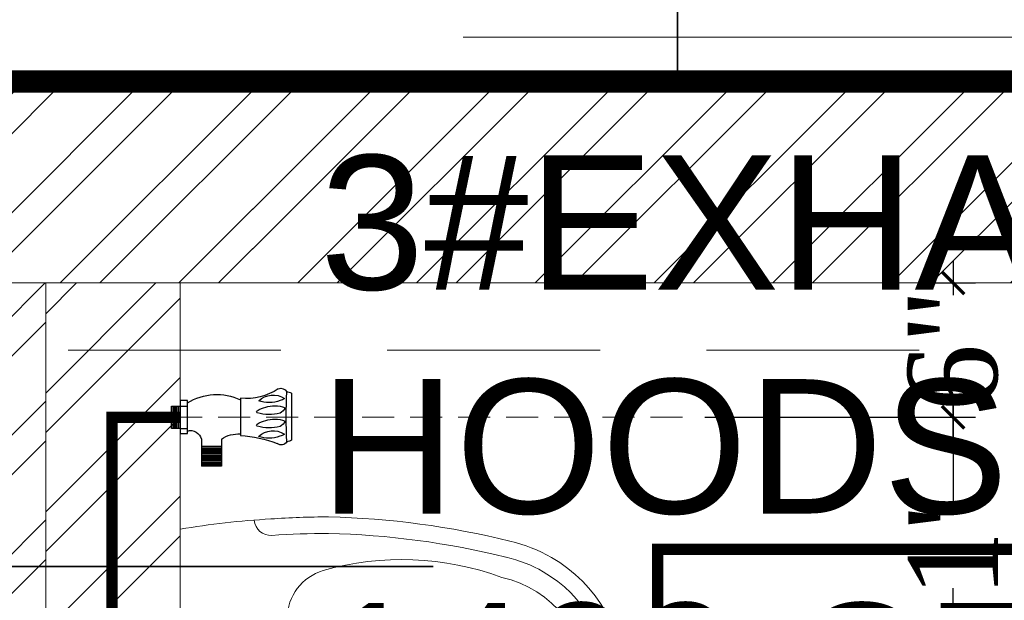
# Model space of a CAD drawing. Header units: inches. Extents: x 105152 to 158499, y 12149 to 30915.
# Tile 198 of 256: x 126756 to 126800, y 21579 to 21605. Entities that reach past the tile are written whole.
import ezdxf

# ---------------------------------------------------------------- set-up
doc = ezdxf.new("R2010")
doc.units = ezdxf.units.IN
doc.header["$MEASUREMENT"] = 0
doc.header["$PDMODE"] = 34
doc.linetypes.add('DASHED2', pattern=[0.375, 0.25, -0.125])
doc.linetypes.add('HIDDEN', pattern=[0.375, 0.25, -0.125])
for name, color, linetype, lineweight in [('AR - PLAN', 251, 'Continuous', 5), ('BEAM', 173, 'Continuous', 5), ('CENTER', 46, 'DASHED2', 9), ('DRAINAGE ', 7, 'Continuous', 9), ('FLOOR RAISE', 4, 'Continuous', 5), ('HVAC SERVICE', 1, 'Continuous', 35), ('HVAC TEXT PP', 104, 'Continuous', 20), ('PD_BRICK WALL_115', 134, 'Continuous', 30), ('PD_FIXTURE', 21, 'Continuous', 25), ('PD_HATCH', 45, 'Continuous', 9), ('PL. FICTURE', 4, 'Continuous', 25), ('PP-Domestic  Cold Water Supply', 5, 'Continuous', 25), ('PP-TEXT', 7, 'Continuous', 40), ('RO WATER ', 15, 'Continuous', 15), ('WATER SUPPLY ', 7, 'Continuous', 9)]:
    doc.layers.add(name, color=color, linetype=linetype, lineweight=lineweight)
doc.layers.add('PP--DIM', color=7, linetype='Continuous')
doc.styles.get("Standard").update_dxf_attribs({"font": 'arial.ttf', "height": 6})
doc.styles.add('TIMES NEW ROMAN', font='times.ttf')
doc.dimstyles.new('ISO-10', dxfattribs={"dimtxt": 6, "dimasz": 0.5, "dimexe": 1.25, "dimexo": 0.625, "dimtad": 1, "dimtoh": 1, "dimdec": 1, "dimlunit": 4, "dimtxsty": 'Standard', "dimblk": 'ARCHTICK', "dimcen": 2.5, "dimclrt": 3, "dimadec": 0, "dimazin": 0, "dimtfac": 1, "dimtdec": 1, "dimtmove": 1, "dimatfit": 3, "dimfxl": 1, "dimarcsym": 0})
doc.dimstyles.new('PP-DIM', dxfattribs={"dimtxt": 4, "dimasz": 1, "dimexe": 1, "dimexo": 1, "dimgap": 0.09, "dimtad": 0, "dimdec": 0, "dimzin": 0, "dimdsep": 46, "dimlunit": 4, "dimtxsty": 'TIMES NEW ROMAN', "dimblk": 'ARCHTICK', "dimcen": 0.09, "dimdle": 1, "dimclrd": 256, "dimclre": 256, "dimclrt": 256, "dimadec": 0, "dimazin": 0, "dimtfac": 1, "dimtdec": 4, "dimtofl": 0, "dimtmove": 1, "dimatfit": 3, "dimfxl": 1, "dimtolj": 1, "dimtzin": 0, "dimlwd": -1, "dimlwe": -1, "dimarcsym": 0})

# ---------------------------------------------------------------- blocks, each defined once
blk = doc.blocks.new('_ArchTick')
at = {"color": 0, "linetype": 'ByBlock', "const_width": 0.15}
blk.add_lwpolyline([(-0.5, -0.5), (0.5, 0.5)], dxfattribs=at)
blk = doc.blocks.new('ANGLE VALVE1-PP')
at = {"layer": 'CENTER', "ltscale": 5}
blk.add_line((0, 19.941), (0, 0.001), dxfattribs=at)
at = {"layer": 'PL. FICTURE'}
for p, q in [((0.942, 4.685), (-0.887, 4.686)), ((0.749, 2.688), (-0.715, 2.689)), ((-0.849, 1.947), (-1.911, 1.947)), ((-1.911, 1.947), (-1.911, 1.162)), ((-1.856, 1.947), (-1.856, 1.162)), ((-1.801, 1.947), (-1.801, 1.162)), ((-1.746, 1.947), (-1.746, 1.162)), ((-1.692, 1.947), (-1.692, 1.162)), ((-1.637, 1.947), (-1.637, 1.162)), ((-1.582, 1.947), (-1.582, 1.162)), ((-1.527, 1.947), (-1.527, 1.162)), ((-1.473, 1.947), (-1.473, 1.162)), ((-1.418, 1.947), (-1.418, 1.162)), ((-1.363, 1.947), (-1.363, 1.162)), ((-1.308, 1.947), (-1.308, 1.162)), ((-1.253, 1.947), (-1.253, 1.162)), ((-1.199, 1.947), (-1.199, 1.162)), ((-1.145, 1.947), (-1.145, 1.162)), ((-0.85, 1.162), (-1.911, 1.162)), ((-0.632, 0.617), (0.661, 0.617)), ((-0.632, 0.33), (-0.632, 0.617)), ((-0.437, 0.331), (-0.437, 0.617)), ((0.437, 0.33), (0.438, 0.616)), ((0.661, 0.617), (0.661, 0.33)), ((0.661, 0.33), (-0.632, 0.33)), ((-0.437, 0.331), (-0.437, 0.001)), ((-0.437, 0.275), (0.437, 0.275)), ((-0.437, 0.22), (0.437, 0.22)), ((-0.437, 0.166), (0.437, 0.166)), ((-0.437, 0.111), (0.437, 0.111)), ((-0.437, 0.056), (0.437, 0.056)), ((-0.437, 0.001), (0.437, 0.001)), ((0, 0.001), (0, 0.33)), ((0.437, 0.001), (0.437, 0.33))]:
    blk.add_line(p, q, dxfattribs=at)
for centre, radius, start, end in [((-0.464, 4.413), 0.504, 147.1624, 170.0789), ((1.618, 4.785), 0.684, 188.4516, 204.808), ((-0.815, 4.281), 0.263, 123.5384, 216.0533), ((0.037, 21.74), 17.268, 266.6913, 273.1887), ((-1.356, 3.958), 0.833, 317.2334, 32.3378), ((-0.4, 4.17), 0.344, 137.3015, 170.6653), ((1.219, 3.801), 1.63, 164.6565, 196.3906), ((-0.028, 4.096), 0.353, 110.2975, 157.3492), ((-1.083, 4.025), 1.016, 0.5091, 23.3313), ((1.739, 3.801), 1.63, 164.6565, 196.3906), ((0.493, 4.096), 0.353, 110.2975, 157.3492), ((-0.563, 4.025), 1.016, 0.5091, 23.3313), ((1.79, 3.807), 1.213, 159.5193, 199.7037), ((0.037, 3.964), 0.833, 317.2334, 32.3378), ((0.993, 4.176), 0.344, 137.3015, 170.6653), ((0.851, 4.258), 0.281, 340.0867, 58.5665), ((-5.191, 2.471), 4.481, 2.7872, 21.6775), ((0.397, 3.802), 1.213, 159.5193, 199.7037), ((-1.443, 4.049), 1.376, 329.002, 359.3727), ((-0.922, 4.049), 1.376, 329.002, 359.3727), ((2.893, 2.939), 2.159, 145.4641, 186.6805), ((-0.305, 3.357), 0.0444, 202.3068, 337.6932), ((0.216, 3.357), 0.0444, 202.3068, 337.6932), ((-1.829, 2.608), 1.182, 326.0106, 3.9414), ((-1.3, 1.762), 2.19, 328.4203, 25.0044), ((-0.951, 0.74), 0.434, 343.4815, 76.4871)]:
    blk.add_arc(centre, radius, start, end, dxfattribs=at)
blk = doc.blocks.new('*D740')
at = {"layer": 'Defpoints', "color": 0}
for p in [(236.18, 316.716), (226.093, 310.716), (238.18, 310.716)]:
    blk.add_point(p, dxfattribs=at)
at = {"layer": 'PP--DIM', "ltscale": 12}
for p, q in [((238.18, 317.716), (238.18, 316.165)), ((237.18, 316.716), (239.18, 316.716)), ((238.18, 309.716), (238.18, 311.267)), ((227.093, 310.716), (239.18, 310.716))]:
    blk.add_line(p, q, dxfattribs=at)
at = {"layer": 'PP--DIM'}
for p, rotation in [((238.18, 316.716), 90), ((238.18, 310.716), 270)]:
    blk.add_blockref('_ArchTick', p, dxfattribs=dict(at, rotation=rotation))
at = {"layer": 'PP--DIM', "insert": (238.18, 313.716), "char_height": 4, "attachment_point": 5, "rotation": 90, "style": 'TIMES NEW ROMAN'}
blk.add_mtext('\\A1;6"', dxfattribs=at)
blk = doc.blocks.new('*D741')
at = {"layer": 'Defpoints', "color": 0}
for p in [(226.093, 310.716), (216.927, 298.716), (238.18, 298.716)]:
    blk.add_point(p, dxfattribs=at)
at = {"layer": 'PP--DIM', "ltscale": 12}
for p, q in [((238.18, 311.716), (238.18, 306.343)), ((227.093, 310.716), (239.18, 310.716)), ((238.18, 297.716), (238.18, 303.089)), ((217.927, 298.716), (239.18, 298.716))]:
    blk.add_line(p, q, dxfattribs=at)
at = {"layer": 'PP--DIM'}
for p, rotation in [((238.18, 310.716), 90), ((238.18, 298.716), 270)]:
    blk.add_blockref('_ArchTick', p, dxfattribs=dict(at, rotation=rotation))
at = {"layer": 'PP--DIM', "insert": (238.18, 304.716), "char_height": 4, "attachment_point": 5, "rotation": 90, "style": 'TIMES NEW ROMAN'}
blk.add_mtext("\\A1;1'", dxfattribs=at)
blk = doc.blocks.new('DRAINAGE')
at = {"layer": 'FLOOR RAISE', "const_width": 1}
blk.add_lwpolyline([(279.768, 645.092), (1025.268, 645.092), (1025.268, 488.592), (1007.268, 488.592), (1007.268, 485.592), (731.268, 485.592), (731.268, 383.592), (642.768, 383.592), (494.268, 383.592), (494.268, 317.092), (278.268, 317.092), (278.268, 335.092), (279.768, 335.092), (279.768, 645.092)], dxfattribs=at)
blk = doc.blocks.new('A$C24556D30')
at = {"color": 251, "lineweight": 5}
for p, q in [((170, 400), (170, 20)), ((300, 210), (300, 292.2)), ((300, 210), (300, 127.8))]:
    blk.add_line(p, q, dxfattribs=at)
for points in [[(279.9, 412.5, 0.02753), (170, 400, 0.02753)], [(569.7, 385.6, 0.054905), (350, 415, 0.054905)], [(564.9, 366.1, 0.054905), (349.5, 395, 0.054905)], [(300, 210), (300, 290, 0.704392)], [(300, 210), (300, 130, -0.704392)], [(564.9, 53.9, -0.054905), (349.5, 25, -0.054905)], [(569.7, 34.4, -0.054905), (350, 5, -0.054905)], [(170, 20, 0.02753), (279.9, 7.5, 0.02753)]]:
    blk.add_lwpolyline(points, format="xyb", dxfattribs=at)
for centre, radius, start, end in [((279.9, 412.5), 20, 184.5905, 273.8823), ((350, -585), 1000, 90, 94.0204), ((350, -585), 980, 90, 94.0204), ((530, 210), 180, 60, 77.2425), ((439, 15.2), 348.1, 69.701, 105.9249), ((530, 210), 160, 60, 77.2425), ((530, 210), 180, 0, 60), ((360, 292.2), 60, 105.9249, 180), ((530, 210), 160, 0, 60), ((530, 210), 135, 0, 77.2425), ((530, 210), 135, 282.7575, 0), ((530, 210), 160, 300, 0), ((530, 210), 180, 300, 0), ((360, 127.8), 60, 180, 254.0751), ((439, 404.8), 348.1, 254.0751, 290.299), ((530, 210), 160, 282.7575, 300), ((530, 210), 180, 282.7575, 300), ((279.9, 7.5), 20, 86.1177, 175.4095), ((350, 1005), 980, 265.9796, 270), ((350, 1005), 1000, 265.9796, 270)]:
    blk.add_arc(centre, radius, start, end, dxfattribs=at)
blk = doc.blocks.new('FIRST FLOOR PLAN 0')
at = {"layer": 'PD_HATCH', "lineweight": 5}
h = blk.add_hatch(dxfattribs=at)
h.set_pattern_fill('ANSI32', color=251, scale=10)
h.set_pattern_definition([(45, (-1110.15, -834.2493), (-2.65165, 2.65165), []), (45, (-1108.3824, -834.2493), (-2.65165, 2.65165), [])])
h.paths.add_polyline_path([(-1107, -791.5), (-1116, -791.5), (-1116, -873), (-1107, -873)])
h.paths.add_polyline_path([(-745.5, -939), (-915, -939), (-915, -948), (-745.5, -948)])
h.paths.add_polyline_path([(-561, -939), (-730.5, -939), (-730.5, -948), (-561, -948)])
h.paths.add_polyline_path([(-1107, -75), (-1116, -75), (-1116, -156.5), (-1107, -156.5)])
h.paths.add_polyline_path([(-1107, -171.5), (-1116, -171.5), (-1116, -311.5), (-1107, -311.5)])
h.paths.add_polyline_path([(-1107, -326.5), (-1116, -326.5), (-1116, -466.5), (-1107, -466.5)])
h.paths.add_polyline_path([(-1107, -481.5), (-1116, -481.5), (-1116, -621.5), (-1107, -621.5)])
h.paths.add_polyline_path([(-1107, -636.5), (-1116, -636.5), (-1116, -776.5), (-1107, -776.5)])
h.paths.add_polyline_path([(-15, 0), (-181.5, 0), (-181.5, -9), (-15, -9)])
h.paths.add_polyline_path([(-196.5, 0), (-361.5, 0), (-361.5, -9), (-196.5, -9)])
h.paths.add_polyline_path([(-376.5, 0), (-546, 0), (-546, -9), (-376.5, -9)])
h.paths.add_polyline_path([(-561, 0), (-730.5, 0), (-730.5, -9), (-561, -9)])
h.paths.add_polyline_path([(-930, 0), (-1041, 0), (-1041, -9), (-930, -9)])
h.paths.add_polyline_path([(-1056, 0), (-1116, 0), (-1116, -60), (-1107, -60), (-1107, -9), (-1056, -9)])
h.paths.add_polyline_path([(-1107, -888), (-1116, -888), (-1116, -948), (-1056, -948), (-1056, -939), (-1107, -939)])
h.paths.add_polyline_path([(-930, -939), (-1041, -939), (-1041, -948), (-930, -948)])
h.paths.add_polyline_path([(-521.25, -939), (-546, -939), (-546, -948), (-521.25, -948)])
h.paths.add_polyline_path([(-376.5, -939), (-401.25, -939), (-401.25, -948), (-376.5, -948)])
h.paths.add_polyline_path([(-339, -939), (-361.5, -939), (-361.5, -948), (-339, -948)])
h.paths.add_polyline_path([(-196.5, -939), (-219, -939), (-219, -948), (-196.5, -948)])
h.paths.add_polyline_path([(-159, -939), (-181.5, -939), (-181.5, -948), (-159, -948)])
h.paths.add_polyline_path([(-15, -939), (-39, -939), (-39, -948), (-15, -948)])
h.paths.add_polyline_path([(0, -930), (-9, -930)])
h.paths.add_polyline_path([(0, -791.5), (-9, -791.5), (-9, -930), (0, -930)])
h.paths.add_polyline_path([(0, -636.5), (-9, -636.5), (-9, -776.5), (0, -776.5)])
h.paths.add_polyline_path([(0, -326.5), (-9, -326.5), (-9, -621.5), (0, -621.5)])
h.paths.add_polyline_path([(0, -18), (-9, -18), (-9, -156.5), (0, -156.5)])
h.paths.add_polyline_path([(-18, -159.5), (-123, -159.5), (-123, -168.5), (-18, -168.5)])
h.paths.add_polyline_path([(-123, -171.5), (-132, -171.5), (-132, -249.5), (-123, -249.5)])
h.paths.add_polyline_path([(-132, -159.5), (-204, -159.5), (-204, -168.5), (-132, -168.5)])
h.paths.add_polyline_path([(-204, -171.5), (-213, -171.5), (-213, -249.5), (-204, -249.5)])
h.paths.add_polyline_path([(-213, -159.5), (-294, -159.5), (-294, -261.5), (-267, -261.5), (-267, -252.5), (-285, -252.5), (-285, -168.5), (-213, -168.5)])
h.paths.add_polyline_path([(-213, -252.5), (-231, -252.5), (-231, -261.5), (-213, -261.5)], flags=17)
h.paths.add_polyline_path([(-186, -252.5), (-204, -252.5), (-204, -261.5), (-186, -261.5)])
h.paths.add_polyline_path([(-132, -252.5), (-150, -252.5), (-150, -261.5), (-132, -261.5)])
h.paths.add_polyline_path([(-123, -261.5), (-132, -261.5), (-132, -324.5), (-123, -324.5)])
h.paths.add_polyline_path([(0, -310.5), (-9, -310.5), (-9, -311.5), (0, -311.5)])
h.paths.add_polyline_path([(0, -171.5), (-9, -171.5), (-9, -190.5), (0, -190.5)])
h.paths.add_polyline_path([(-878.25, -9), (-878.25, 0), (-915, 0), (-915, -9)])
h.paths.add_polyline_path([(-782.25, 0), (-782.25, -9), (-745.5, -9), (-745.5, 0)])
h = blk.add_hatch(dxfattribs=at)
h.set_pattern_fill('ANSI32', color=251, scale=10)
h.set_pattern_definition([(45, (-550.7706, -242.3818), (-2.65165, 2.65165), []), (45, (-549.0028, -242.3818), (-2.65165, 2.65165), [])])
h.paths.add_polyline_path([(-540, -240.3), (-583.25, -240.3), (-583.25, -244.8), (-540, -244.8)])
h.paths.add_polyline_path([(-625.25, -240.3), (-668.5, -240.3), (-668.5, -244.8), (-625.25, -244.8)], flags=17)
h.paths.add_polyline_path([(-540, -323.5), (-540, -328), (-378, -328), (-378, -323.5), (-531, -323.5), (-531, -234), (-471, -234), (-471, -258), (-466.5, -258), (-466.5, -234), (-387, -234), (-387, -262), (-382.5, -262), (-382.5, -103), (-378, -103), (-378, -98.5), (-387, -98.5), (-387, -225), (-531, -225), (-531, -9), (-540, -9)])
h.paths.add_polyline_path([(-595.5, -332.937), (-591, -332.937), (-591, -328), (-582, -328), (-582, -323.5), (-668.5, -323.5), (-668.5, -168), (-745.5, -168), (-745.5, -172.5), (-673, -172.5), (-673, -323.5), (-729, -323.5), (-729, -328), (-595.5, -328)])
h = blk.add_hatch(dxfattribs=at)
h.set_pattern_fill('ANSI32', color=251, scale=10)
h.set_pattern_definition([(45, (26013.4692, 17879.387), (-2.65165043, 2.65165043), []), (45, (26015.237, 17879.387), (-2.65165043, 2.65165043), [])])
h.paths.add_polyline_path([(-525, -9), (-531, -9), (-531, -45), (-525, -45)])
h.paths.add_polyline_path([(-525, -45), (-531, -45), (-531, -81), (-525, -81)])
h.paths.add_polyline_path([(-531, -81), (-531, -117), (-525, -117), (-525, -81)])
h.paths.add_polyline_path([(-525, -117), (-531, -117), (-531, -153), (-525, -153)])
h.paths.add_polyline_path([(-525, -153), (-531, -153), (-531, -189), (-525, -189)])
h.paths.add_polyline_path([(-525, -189), (-531, -189), (-531, -225), (-525, -225)])
h.paths.add_polyline_path([(-246, -9), (-255, -9), (-255, -98.5), (-259.5, -98.5), (-259.5, -103), (-255, -103), (-255, -113), (-246, -113)])
h.paths.add_polyline_path([(-327, -9), (-331.5, -9), (-331.5, -98.5), (-336, -98.5), (-336, -103), (-301.5, -103), (-301.5, -98.5), (-327, -98.5)])
h.paths.add_polyline_path([(-331.5, -27), (-334.5, -27), (-334.5, -31.5), (-331.5, -31.5)], flags=17)
h.paths.add_polyline_path([(-358.5, -27), (-361.5, -27), (-361.5, -18), (-366, -18), (-366, -27), (-376.5, -27), (-376.5, -31.5), (-358.5, -31.5)])
h.paths.add_polyline_path([(-412.5, -9), (-417, -9), (-417, -25), (-417, -31.5), (-412.5, -31.5), (-412.5, -27)])
h.paths.add_polyline_path([(-121.5, -9), (-126, -9), (-126, -27), (-121.5, -27)])
at = {"layer": 'PD_BRICK WALL_115', "color": 251, "lineweight": 5}
for p, q in [((0, 0), (-782.25, 0)), ((-376.5, -9), (-546, -9)), ((-525, -225), (-525, -9))]:
    blk.add_line(p, q, dxfattribs=at)
blk.add_lwpolyline([(-378, -323.5), (-531, -323.5), (-531, -234), (-471, -234), (-471, -258), (-466.5, -258), (-466.5, -234), (-387, -234), (-387, -262), (-382.5, -262), (-382.5, -103), (-378, -103), (-378, -98.5), (-387, -98.5), (-387, -225), (-531, -225), (-531, -9), (-540, -9), (-540, -323.5), (-540, -323.5)], dxfattribs=at)
at = {"layer": 'PD_FIXTURE', "color": 251, "lineweight": 5, "ltscale": 12}
blk.add_arc((-471, -43), 24, 90, 180, dxfattribs=at)
at = {"layer": 'PD_FIXTURE', "color": 251, "ltscale": 12, "xscale": -0.03684210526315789, "yscale": 0.03684210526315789, "zscale": 0.03684210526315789, "rotation": 180}
blk.add_blockref('A$C24556D30', (-531.263, -19.263), dxfattribs=at)
blk = doc.blocks.new('columns2')
at = {"layer": 'PD_HATCH', "color": 173, "linetype": 'HIDDEN', "lineweight": 5, "ltscale": 38}
for p, q in [((739.5, 60), (570, 60)), ((738, 48), (570, 48))]:
    blk.add_line(p, q, dxfattribs=at)
blk = doc.blocks.new('HVAC SERVICE')
at = {"color": 8}
blk.add_lwpolyline([(238.32, 0), (613.205, 0), (613.205, 97.516), (238.32, 97.516)], close=True, dxfattribs=at)
at = {"layer": 'HVAC TEXT PP', "insert": (597.245, -3.294), "char_height": 6, "attachment_point": 1, "bg_fill": 2}
blk.add_mtext_dynamic_manual_height_columns('\\pxql;3#EXHAUST AIR \\PHOODS\\P1400 CFM EACH', width=135.31116, gutter_width=50, heights=[-27.14], dxfattribs=at)
at = {"layer": 'HVAC TEXT PP'}
blk.add_leader([(531.778, -21.659, 5.229), (602.302, -21.659, 5.229)], dimstyle='ISO-10', override={"dimasz": 6, "dimtad": 0}, dxfattribs=at)
blk = doc.blocks.new('WATER SUPPLY')
at = {"layer": 'PP-Domestic  Cold Water Supply', "const_width": 0.5}
blk.add_lwpolyline([(200.62, 290.292), (200.62, 310.716), (203.664, 310.716)], dxfattribs=at)
at = {"layer": 'RO WATER ', "const_width": 0.5}
blk.add_lwpolyline([(370.427, 304.822), (224.99, 304.822), (224.99, 100.821)], dxfattribs=at)
at = {"layer": 'PL. FICTURE', "xscale": -1.143695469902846, "yscale": 1.143695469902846, "zscale": 1.143695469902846, "rotation": 269.9999999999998}
blk.add_blockref('ANGLE VALVE1-PP', (203.287, 310.716), dxfattribs=at)
at = {"layer": 'PP--DIM', "ltscale": 12}
for base, p1, p2, picture, middle in [((238.18, 310.716), (236.18, 316.716), (226.093, 310.716), '*D740', (238.18, 313.716)), ((238.18, 298.716), (226.093, 310.716), (216.927, 298.716), '*D741', (238.18, 304.716))]:
    dim = blk.add_linear_dim(base=base, p1=p1, p2=p2, angle=90, dimstyle='PP-DIM', override={"dimblk": 'ArchTick'}, dxfattribs=at)
    dim.commit()
    dim.dimension.update_dxf_attribs({"geometry": picture, "text_midpoint": middle})
at = {"layer": 'PP-TEXT', "lineweight": 70, "ltscale": 12}
blk.add_leader([(266.55, 300.896), (266.55, 327.686), (216.301, 327.686)], dimstyle='PP-DIM', override={"dimtxt": 8.5, "dimasz": 5, "dimtad": 0, "dimdec": 1, "dimcen": 0, "dimtfac": 12, "dimtdec": 1, "dimfxl": 7, "dimfxlon": 1, "dimlwd": 18, "dimarcsym": 1}, dxfattribs=at)

msp = doc.modelspace()

# ---------------------------------------------------------------- block references
at = {"layer": 'HVAC SERVICE'}
msp.add_blockref('HVAC SERVICE', (126172.161, 21602.498), dxfattribs=at)

# ---------------------------------------------------------------- next in the draw order: block references
at = {"layer": 'WATER SUPPLY '}
msp.add_blockref('WATER SUPPLY', (126559.497, 21276.782), dxfattribs=at)

# ---------------------------------------------------------------- next in the draw order: block references
at = {"layer": 'DRAINAGE '}
msp.add_blockref('DRAINAGE', (126262.893, 20957.406), dxfattribs=at)

# ---------------------------------------------------------------- next in the draw order: block references
at = {"layer": 'AR - PLAN', "color": 251}
msp.add_blockref('FIRST FLOOR PLAN 0', (127288.161, 21602.498), dxfattribs=at)

# ---------------------------------------------------------------- next in the draw order: block references
at = {"layer": 'BEAM'}
msp.add_blockref('columns2', (126172.162, 21542.498), dxfattribs=at)

doc.saveas('drawing.dxf')
